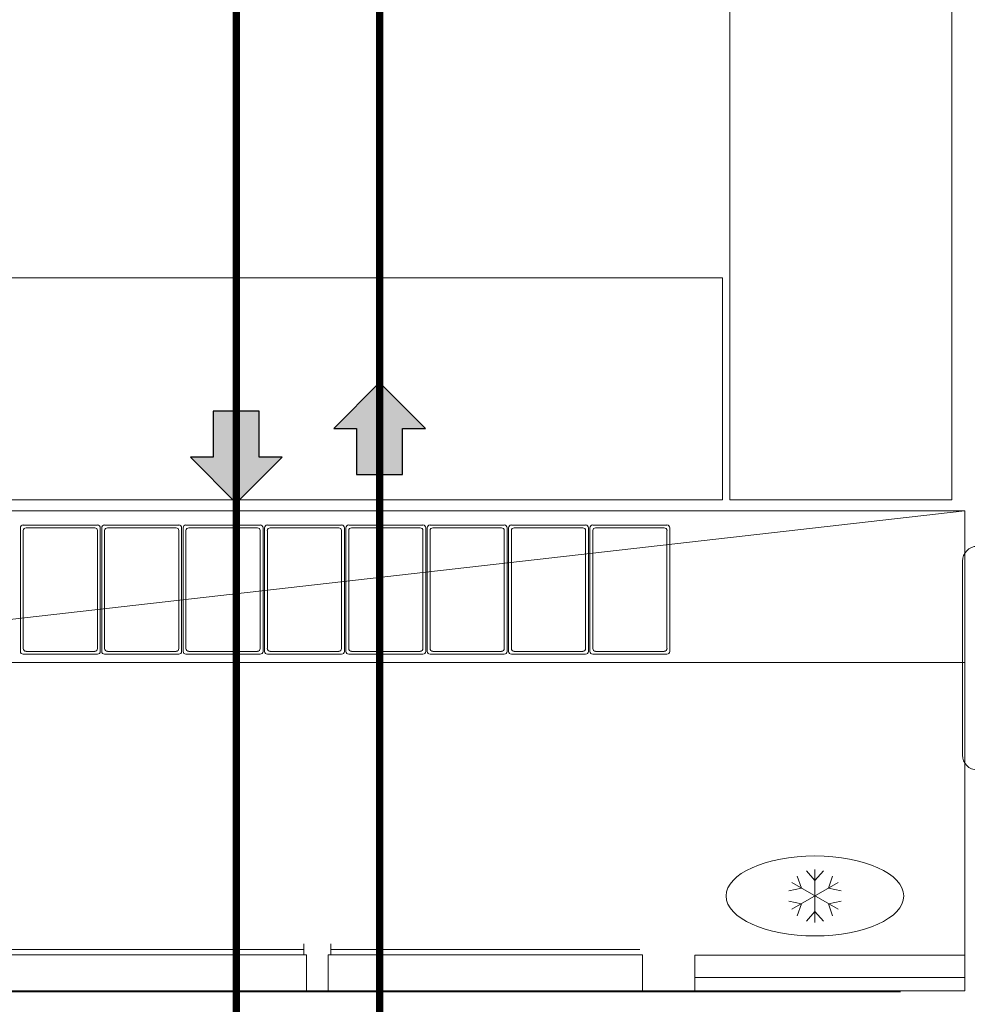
# Model space of a CAD drawing. Extents: x -750 to 58062, y -2404 to 18333.
# Tile 61 of 91: x 17470 to 18754, y 12841 to 14174. Entities that reach past the tile are written whole.
import ezdxf

# ---------------------------------------------------------------- set-up
doc = ezdxf.new("R2010")
doc.units = 0
doc.header["$MEASUREMENT"] = 0
doc.linetypes.add('CENTER', pattern=[2, 1.25, -0.25, 0.25, -0.25])
doc.linetypes.add('DASHED', pattern=[19.05, 12.7, -6.35])
doc.layers.add('GREY SCALE', color=9, linetype='Continuous', lineweight=0, true_color=0x808080)
doc.layers.add('GREYSCALE', color=9, linetype='Continuous', lineweight=0, true_color=0x808080)
for name, color, linetype, true_color in [('PLUMBING-WS-CW-PIPE', 5, 'Continuous', 0x0000ff), ('PLUMBING-WS-HWS-PIPE', 1, 'Continuous', 0xff0000), ('WATER-CW-PIPE', 5, 'Continuous', 0x0000ff)]:
    doc.layers.add(name, color=color, linetype=linetype, true_color=true_color)

# ---------------------------------------------------------------- blocks, each defined once
blk = doc.blocks.new('FLOOR PLAN')
at = {"layer": 'GREYSCALE'}
for p, q in [((18432.6, 13523.6, 4524.1), (18432.6, 15166.8, 4524.1)), ((18733.3, 13523.6, 4524.1), (18733.3, 15166.8, 4524.1)), ((16947.6, 13824.3, 4524.1), (18422.5, 13824.3, 4524.1)), ((18422.5, 13824.3, 4524.1), (18422.5, 13523.6, 4524.1)), ((16947.6, 13523.6, 4524.1), (18422.5, 13523.6, 4524.1)), ((18432.6, 13523.6, 4524.1), (18733.3, 13523.6, 4524.1)), ((16946.6, 13508.8), (18750.9, 13508.8)), ((18750.9, 13508.8), (16946.6, 13303.3)), ((18750.9, 13508.8), (18750.9, 12858.8)), ((17471.4, 13318.5), (17471.4, 13485.8)), ((17471.4, 13318.5), (17471.4, 13485.8)), ((17475.2, 13489.6), (17575.8, 13489.6)), ((17475.2, 13489.6), (17575.8, 13489.6)), ((17475.2, 13322.4), (17475.2, 13482)), ((17475.2, 13322.4), (17475.2, 13482)), ((17479, 13485.8), (17572, 13485.8)), ((17479, 13485.8), (17572, 13485.8)), ((17575.8, 13482), (17575.8, 13322.4)), ((17575.8, 13482), (17575.8, 13322.4)), ((17579.6, 13485.8), (17579.6, 13318.5)), ((17579.6, 13485.8), (17579.6, 13318.5)), ((17581.6, 13318.5), (17581.6, 13485.8)), ((17581.6, 13318.5), (17581.6, 13485.8)), ((17585.4, 13489.6), (17686, 13489.6)), ((17585.4, 13489.6), (17686, 13489.6)), ((17585.4, 13322.4), (17585.4, 13482)), ((17585.4, 13322.4), (17585.4, 13482)), ((17589.3, 13485.8), (17682.2, 13485.8)), ((17589.3, 13485.8), (17682.2, 13485.8)), ((17686, 13482), (17686, 13322.4)), ((17686, 13482), (17686, 13322.4)), ((17689.8, 13485.8), (17689.8, 13318.5)), ((17689.8, 13485.8), (17689.8, 13318.5)), ((17691.8, 13318.5), (17691.8, 13485.8)), ((17691.8, 13318.5), (17691.8, 13485.8)), ((17695.7, 13489.6), (17796.2, 13489.6)), ((17695.7, 13489.6), (17796.2, 13489.6)), ((17695.7, 13322.4), (17695.7, 13482)), ((17695.7, 13322.4), (17695.7, 13482)), ((17699.5, 13485.8), (17792.4, 13485.8)), ((17699.5, 13485.8), (17792.4, 13485.8)), ((17796.2, 13482), (17796.2, 13322.4)), ((17796.2, 13482), (17796.2, 13322.4)), ((17800.1, 13485.8), (17800.1, 13318.5)), ((17800.1, 13485.8), (17800.1, 13318.5)), ((17802.1, 13485.8), (17802.1, 13318.5)), ((17802.1, 13485.8), (17802.1, 13318.5)), ((17906.5, 13489.6), (17805.9, 13489.6)), ((17906.5, 13489.6), (17805.9, 13489.6)), ((17805.9, 13482), (17805.9, 13322.4)), ((17805.9, 13482), (17805.9, 13322.4)), ((17902.6, 13485.8), (17809.7, 13485.8)), ((17902.6, 13485.8), (17809.7, 13485.8)), ((17906.5, 13322.4), (17906.5, 13482)), ((17906.5, 13322.4), (17906.5, 13482)), ((17910.3, 13318.5), (17910.3, 13485.8)), ((17910.3, 13318.5), (17910.3, 13485.8)), ((17912.3, 13485.8), (17912.3, 13318.5)), ((17912.3, 13485.8), (17912.3, 13318.5)), ((18016.7, 13489.6), (17916.1, 13489.6)), ((18016.7, 13489.6), (17916.1, 13489.6)), ((17916.1, 13482), (17916.1, 13322.4)), ((17916.1, 13482), (17916.1, 13322.4)), ((18012.8, 13485.8), (17919.9, 13485.8)), ((18012.8, 13485.8), (17919.9, 13485.8)), ((18016.7, 13322.4), (18016.7, 13482)), ((18016.7, 13322.4), (18016.7, 13482)), ((18020.5, 13318.5), (18020.5, 13485.8)), ((18020.5, 13318.5), (18020.5, 13485.8)), ((18022.5, 13485.8), (18022.5, 13318.5)), ((18022.5, 13485.8), (18022.5, 13318.5)), ((18126.9, 13489.6), (18026.3, 13489.6)), ((18126.9, 13489.6), (18026.3, 13489.6)), ((18026.3, 13482), (18026.3, 13322.4)), ((18026.3, 13482), (18026.3, 13322.4)), ((18123.1, 13485.8), (18030.1, 13485.8)), ((18123.1, 13485.8), (18030.1, 13485.8)), ((18126.9, 13322.4), (18126.9, 13482)), ((18126.9, 13322.4), (18126.9, 13482)), ((18130.7, 13318.5), (18130.7, 13485.8)), ((18130.7, 13318.5), (18130.7, 13485.8)), ((18132.7, 13318.5), (18132.7, 13485.8)), ((18132.7, 13318.5), (18132.7, 13485.8)), ((18136.5, 13489.6), (18237.1, 13489.6)), ((18136.5, 13489.6), (18237.1, 13489.6)), ((18136.5, 13322.4), (18136.5, 13482)), ((18136.5, 13322.4), (18136.5, 13482)), ((18140.3, 13485.8), (18233.3, 13485.8)), ((18140.3, 13485.8), (18233.3, 13485.8)), ((18237.1, 13482), (18237.1, 13322.4)), ((18237.1, 13482), (18237.1, 13322.4)), ((18240.9, 13485.8), (18240.9, 13318.5)), ((18240.9, 13485.8), (18240.9, 13318.5)), ((18242.9, 13318.5), (18242.9, 13485.8)), ((18242.9, 13318.5), (18242.9, 13485.8)), ((18246.7, 13489.6), (18347.3, 13489.6)), ((18246.7, 13489.6), (18347.3, 13489.6)), ((18246.7, 13322.4), (18246.7, 13482)), ((18246.7, 13322.4), (18246.7, 13482)), ((18250.6, 13485.8), (18343.5, 13485.8)), ((18250.6, 13485.8), (18343.5, 13485.8)), ((18347.3, 13482), (18347.3, 13322.4)), ((18347.3, 13482), (18347.3, 13322.4)), ((18351.1, 13485.8), (18351.1, 13318.5)), ((18351.1, 13485.8), (18351.1, 13318.5)), ((18747.6, 13440.7, 4465), (18747.6, 13178, 4465)), ((17575.8, 13314.7), (17475.2, 13314.7)), ((17575.8, 13314.7), (17475.2, 13314.7)), ((17572, 13318.5), (17479, 13318.5)), ((17572, 13318.5), (17479, 13318.5)), ((17686, 13314.7), (17585.4, 13314.7)), ((17686, 13314.7), (17585.4, 13314.7)), ((17682.2, 13318.5), (17589.3, 13318.5)), ((17682.2, 13318.5), (17589.3, 13318.5)), ((17796.2, 13314.7), (17695.7, 13314.7)), ((17796.2, 13314.7), (17695.7, 13314.7)), ((17792.4, 13318.5), (17699.5, 13318.5)), ((17792.4, 13318.5), (17699.5, 13318.5)), ((17805.9, 13314.7), (17906.5, 13314.7)), ((17805.9, 13314.7), (17906.5, 13314.7)), ((17809.7, 13318.5), (17902.6, 13318.5)), ((17809.7, 13318.5), (17902.6, 13318.5)), ((17916.1, 13314.7), (18016.7, 13314.7)), ((17916.1, 13314.7), (18016.7, 13314.7)), ((17919.9, 13318.5), (18012.8, 13318.5)), ((17919.9, 13318.5), (18012.8, 13318.5)), ((18026.3, 13314.7), (18126.9, 13314.7)), ((18026.3, 13314.7), (18126.9, 13314.7)), ((18030.1, 13318.5), (18123.1, 13318.5)), ((18030.1, 13318.5), (18123.1, 13318.5)), ((18237.1, 13314.7), (18136.5, 13314.7)), ((18237.1, 13314.7), (18136.5, 13314.7)), ((18233.3, 13318.5), (18140.3, 13318.5)), ((18233.3, 13318.5), (18140.3, 13318.5)), ((18347.3, 13314.7), (18246.7, 13314.7)), ((18347.3, 13314.7), (18246.7, 13314.7)), ((18343.5, 13318.5), (18250.6, 13318.5)), ((18343.5, 13318.5), (18250.6, 13318.5)), ((18750.9, 13303.3), (16946.6, 13303.3)), ((17855.4, 12922.5), (17855.4, 12907.5)), ((17891.9, 12922.5), (17891.9, 12907.5)), ((17859.1, 12907.5), (17432.1, 12907.5)), ((17855.4, 12915), (17435.8, 12915)), ((17859.1, 12857.4), (17859.1, 12907.5)), ((17888.2, 12907.5), (18314.2, 12907.5)), ((17888.2, 12857.4), (17888.2, 12907.5)), ((18310.5, 12915), (17891.9, 12915)), ((18314.2, 12907.5), (18314.2, 12857.4)), ((18750.9, 12858.8), (16946.6, 12858.8)), ((18663.8, 12857.4), (17160.2, 12857.4)), ((17432.1, 12857.4), (17859.1, 12857.4)), ((18314.2, 12857.4), (17888.2, 12857.4))]:
    blk.add_line(p, q, dxfattribs=at)
at = {"layer": 'GREYSCALE', "ltscale": 700}
for p, q in [((18529.5, 12997.8, -661.6), (18523.8, 13014.3, -661.6)), ((18529.5, 12997.8, -661.6), (18523.8, 13014.3, -661.6)), ((18547.7, 13008.3, -661.6), (18536.2, 13021.5, -661.6)), ((18547.7, 13008.3, -661.6), (18536.2, 13021.5, -661.6)), ((18547.7, 12951.2, -661.6), (18547.7, 13023.3, -661.6)), ((18547.7, 12951.2, -661.6), (18547.7, 13023.3, -661.6)), ((18547.7, 13008.3, -661.6), (18559.2, 13021.5, -661.6)), ((18547.7, 13008.3, -661.6), (18559.2, 13021.5, -661.6)), ((18565.9, 12997.8, -661.6), (18571.6, 13014.3, -661.6)), ((18565.9, 12997.8, -661.6), (18571.6, 13014.3, -661.6)), ((18516.5, 12969.2, -661.6), (18579, 13005.3, -661.6)), ((18516.5, 13005.3, -661.6), (18579, 12969.2, -661.6)), ((18516.5, 12969.2, -661.6), (18579, 13005.3, -661.6)), ((18516.5, 13005.3, -661.6), (18579, 12969.2, -661.6)), ((18529.5, 12997.8, -661.6), (18512.3, 12994.4, -661.6)), ((18529.5, 12997.8, -661.6), (18512.3, 12994.4, -661.6)), ((18565.9, 12997.8, -661.6), (18583.1, 12994.4, -661.6)), ((18565.9, 12997.8, -661.6), (18583.1, 12994.4, -661.6)), ((18529.5, 12976.7, -661.6), (18512.3, 12980.1, -661.6)), ((18529.5, 12976.7, -661.6), (18512.3, 12980.1, -661.6)), ((18529.5, 12976.7, -661.6), (18523.8, 12960.2, -661.6)), ((18529.5, 12976.7, -661.6), (18523.8, 12960.2, -661.6)), ((18565.9, 12976.7, -661.6), (18583.1, 12980.1, -661.6)), ((18565.9, 12976.7, -661.6), (18583.1, 12980.1, -661.6)), ((18565.9, 12976.7, -661.6), (18571.6, 12960.2, -661.6)), ((18565.9, 12976.7, -661.6), (18571.6, 12960.2, -661.6)), ((18547.7, 12966.2, -661.6), (18536.2, 12953, -661.6)), ((18547.7, 12966.2, -661.6), (18536.2, 12953, -661.6)), ((18547.7, 12966.2, -661.6), (18559.2, 12953, -661.6)), ((18547.7, 12966.2, -661.6), (18559.2, 12953, -661.6))]:
    blk.add_line(p, q, dxfattribs=at)
at = {"layer": 'GREYSCALE'}
for centre, radius, start, end in [((17475.2, 13485.8), 3.82, 90, 180), ((17475.2, 13485.8), 3.82, 90, 180), ((17479, 13482), 3.82, 90, 180), ((17479, 13482), 3.82, 90, 180), ((17572, 13482), 3.82, 360, 90), ((17572, 13482), 3.82, 360, 90), ((17575.8, 13485.8), 3.82, 0, 90), ((17575.8, 13485.8), 3.82, 0, 90), ((17585.4, 13485.8), 3.82, 90, 180), ((17585.4, 13485.8), 3.82, 90, 180), ((17589.3, 13482), 3.82, 90, 180), ((17589.3, 13482), 3.82, 90, 180), ((17682.2, 13482), 3.82, 0, 90), ((17682.2, 13482), 3.82, 0, 90), ((17686, 13485.8), 3.82, 360, 90), ((17686, 13485.8), 3.82, 360, 90), ((17695.7, 13485.8), 3.82, 90, 180), ((17695.7, 13485.8), 3.82, 90, 180), ((17699.5, 13482), 3.82, 90, 180), ((17699.5, 13482), 3.82, 90, 180), ((17792.4, 13482), 3.82, 0, 90), ((17792.4, 13482), 3.82, 0, 90), ((17796.2, 13485.8), 3.82, 360, 90), ((17796.2, 13485.8), 3.82, 360, 90), ((17805.9, 13485.8), 3.82, 90, 180), ((17805.9, 13485.8), 3.82, 90, 180), ((17809.7, 13482), 3.82, 90, 180), ((17809.7, 13482), 3.82, 90, 180), ((17902.6, 13482), 3.82, 0, 90), ((17902.6, 13482), 3.82, 0, 90), ((17906.5, 13485.8), 3.82, 0, 90), ((17906.5, 13485.8), 3.82, 0, 90), ((17916.1, 13485.8), 3.82, 90, 180), ((17916.1, 13485.8), 3.82, 90, 180), ((17919.9, 13482), 3.82, 90, 180), ((17919.9, 13482), 3.82, 90, 180), ((18012.8, 13482), 3.82, 0, 90), ((18012.8, 13482), 3.82, 0, 90), ((18016.7, 13485.8), 3.82, 360, 90), ((18016.7, 13485.8), 3.82, 360, 90), ((18026.3, 13485.8), 3.82, 90, 180), ((18026.3, 13485.8), 3.82, 90, 180), ((18030.1, 13482), 3.82, 90, 180), ((18030.1, 13482), 3.82, 90, 180), ((18123.1, 13482), 3.82, 0, 90), ((18123.1, 13482), 3.82, 0, 90), ((18126.9, 13485.8), 3.82, 0, 90), ((18126.9, 13485.8), 3.82, 0, 90), ((18136.5, 13485.8), 3.82, 90, 180), ((18136.5, 13485.8), 3.82, 90, 180), ((18140.3, 13482), 3.82, 90, 180), ((18140.3, 13482), 3.82, 90, 180), ((18233.3, 13482), 3.82, 360, 90), ((18233.3, 13482), 3.82, 360, 90), ((18237.1, 13485.8), 3.82, 0, 90), ((18237.1, 13485.8), 3.82, 0, 90), ((18246.7, 13485.8), 3.82, 90, 180), ((18246.7, 13485.8), 3.82, 90, 180), ((18250.6, 13482), 3.82, 90, 180), ((18250.6, 13482), 3.82, 90, 180), ((18343.5, 13482), 3.82, 0, 90), ((18343.5, 13482), 3.82, 0, 90), ((18347.3, 13485.8), 3.82, 360, 90), ((18347.3, 13485.8), 3.82, 360, 90), ((18767.6, 13440.7, 4465), 20, 90, 180), ((17479, 13322.4), 3.82, 180, 270), ((17479, 13322.4), 3.82, 180, 270), ((17572, 13322.4), 3.82, 270, 0), ((17572, 13322.4), 3.82, 270, 0), ((17589.3, 13322.4), 3.82, 180, 270), ((17589.3, 13322.4), 3.82, 180, 270), ((17682.2, 13322.4), 3.82, 270, 360), ((17682.2, 13322.4), 3.82, 270, 360), ((17699.5, 13322.4), 3.82, 180, 270), ((17699.5, 13322.4), 3.82, 180, 270), ((17792.4, 13322.4), 3.82, 270, 360), ((17792.4, 13322.4), 3.82, 270, 360), ((17809.7, 13322.4), 3.82, 180, 270), ((17809.7, 13322.4), 3.82, 180, 270), ((17902.6, 13322.4), 3.82, 270, 360), ((17902.6, 13322.4), 3.82, 270, 360), ((17919.9, 13322.4), 3.82, 180, 270), ((17919.9, 13322.4), 3.82, 180, 270), ((18012.8, 13322.4), 3.82, 270, 360), ((18012.8, 13322.4), 3.82, 270, 360), ((18030.1, 13322.4), 3.82, 180, 270), ((18030.1, 13322.4), 3.82, 180, 270), ((18123.1, 13322.4), 3.82, 270, 0), ((18123.1, 13322.4), 3.82, 270, 0), ((18140.3, 13322.4), 3.82, 180, 270), ((18140.3, 13322.4), 3.82, 180, 270), ((18233.3, 13322.4), 3.82, 270, 0), ((18233.3, 13322.4), 3.82, 270, 0), ((18250.6, 13322.4), 3.82, 180, 270), ((18250.6, 13322.4), 3.82, 180, 270), ((18343.5, 13322.4), 3.82, 270, 360), ((18343.5, 13322.4), 3.82, 270, 360), ((17475.2, 13318.5), 3.82, 180, 270), ((17475.2, 13318.5), 3.82, 180, 270), ((17575.8, 13318.5), 3.82, 270, 360), ((17575.8, 13318.5), 3.82, 270, 360), ((17585.4, 13318.5), 3.82, 180, 270), ((17585.4, 13318.5), 3.82, 180, 270), ((17686, 13318.5), 3.82, 270, 0), ((17686, 13318.5), 3.82, 270, 0), ((17695.7, 13318.5), 3.82, 180, 270), ((17695.7, 13318.5), 3.82, 180, 270), ((17796.2, 13318.5), 3.82, 270, 0), ((17796.2, 13318.5), 3.82, 270, 0), ((17805.9, 13318.5), 3.82, 180, 270), ((17805.9, 13318.5), 3.82, 180, 270), ((17906.5, 13318.5), 3.82, 270, 360), ((17906.5, 13318.5), 3.82, 270, 360), ((17916.1, 13318.5), 3.82, 180, 270), ((17916.1, 13318.5), 3.82, 180, 270), ((18016.7, 13318.5), 3.82, 270, 0), ((18016.7, 13318.5), 3.82, 270, 0), ((18026.3, 13318.5), 3.82, 180, 270), ((18026.3, 13318.5), 3.82, 180, 270), ((18126.9, 13318.5), 3.82, 270, 0), ((18126.9, 13318.5), 3.82, 270, 0), ((18136.5, 13318.5), 3.82, 180, 270), ((18136.5, 13318.5), 3.82, 180, 270), ((18237.1, 13318.5), 3.82, 270, 360), ((18237.1, 13318.5), 3.82, 270, 360), ((18246.7, 13318.5), 3.82, 180, 270), ((18246.7, 13318.5), 3.82, 180, 270), ((18347.3, 13318.5), 3.82, 270, 0), ((18347.3, 13318.5), 3.82, 270, 0), ((18767.6, 13178, 4465), 20, 180, 270)]:
    blk.add_arc(centre, radius, start, end, dxfattribs=at)
at = {"layer": 'GREYSCALE', "ltscale": 700}
blk.add_ellipse((18547.7, 12987.3, -661.6), major_axis=(-120.3, 0), ratio=0.45, dxfattribs=at)
blk.add_ellipse((18547.7, 12987.3, -661.6), major_axis=(-120.3, 0), ratio=0.45, dxfattribs=at)
at = {"layer": 'GREYSCALE'}
for points in [[(18385.2, 12906.9, -10659.1), (18385.2, 12906.9, -10123.8), (18750.9, 12906.9, -10123.8), (18750.9, 12906.9, -10659.1)], [(18385.2, 12906.9, -10123.8), (18385.2, 12858.8, -10123.8), (18750.9, 12858.8, -10123.8), (18750.9, 12906.9, -10123.8)], [(18385.2, 12858.8, -10659.1), (18385.2, 12906.9, -10659.1), (18750.9, 12906.9, -10659.1), (18750.9, 12858.8, -10659.1)], [(18385.2, 12906.9, -10659.1), (18385.2, 12906.9, -10123.8), (18750.9, 12906.9, -10123.8), (18750.9, 12906.9, -10659.1)], [(18385.2, 12906.9, -10123.8), (18385.2, 12858.8, -10123.8), (18750.9, 12858.8, -10123.8), (18750.9, 12906.9, -10123.8)], [(18385.2, 12858.8, -10659.1), (18385.2, 12906.9, -10659.1), (18750.9, 12906.9, -10659.1), (18750.9, 12858.8, -10659.1)], [(18750.9, 12858.8, -10244.1), (18385.2, 12858.8, -10244.1), (18385.2, 12876.8, -10244.1), (18750.9, 12876.8, -10244.1)], [(18385.2, 12876.8, -10244.1), (18385.2, 12876.8, -10141.8), (18750.9, 12876.8, -10141.8), (18750.9, 12876.8, -10244.1)], [(18385.2, 12858.8, -10141.8), (18385.2, 12876.8, -10141.8), (18750.9, 12876.8, -10141.8), (18750.9, 12858.8, -10141.8)], [(18750.9, 12858.8, -10244.1), (18385.2, 12858.8, -10244.1), (18385.2, 12876.8, -10244.1), (18750.9, 12876.8, -10244.1)], [(18385.2, 12876.8, -10244.1), (18385.2, 12876.8, -10141.8), (18750.9, 12876.8, -10141.8), (18750.9, 12876.8, -10244.1)], [(18385.2, 12858.8, -10141.8), (18385.2, 12876.8, -10141.8), (18750.9, 12876.8, -10141.8), (18750.9, 12858.8, -10141.8)], [(18385.2, 12858.8, -10244.1), (18385.2, 12858.8, -10659.1), (18750.9, 12858.8, -10659.1), (18750.9, 12858.8, -10244.1)], [(18750.9, 12858.8, -10123.8), (18385.2, 12858.8, -10123.8), (18385.2, 12858.8, -10141.8), (18750.9, 12858.8, -10141.8)], [(18385.2, 12858.8, -10244.1), (18385.2, 12858.8, -10659.1), (18750.9, 12858.8, -10659.1), (18750.9, 12858.8, -10244.1)], [(18750.9, 12858.8, -10123.8), (18385.2, 12858.8, -10123.8), (18385.2, 12858.8, -10141.8), (18750.9, 12858.8, -10141.8)]]:
    blk.add_3dface(points, dxfattribs=at)
for points, invisible_edges in [([(18385.2, 12876.8, -10141.8), (18385.2, 12906.9, -10123.8), (18385.2, 12906.9, -10659.1), (18385.2, 12876.8, -10244.1)], 5), ([(18385.2, 12876.8, -10244.1), (18385.2, 12858.8, -10244.1), (18385.2, 12858.8, -10659.1), (18385.2, 12906.9, -10659.1)], 8), ([(18385.2, 12906.9, -10123.8), (18385.2, 12876.8, -10141.8), (18385.2, 12858.8, -10141.8), (18385.2, 12858.8, -10123.8)], 1), ([(18385.2, 12876.8, -10141.8), (18385.2, 12906.9, -10123.8), (18385.2, 12906.9, -10659.1), (18385.2, 12876.8, -10244.1)], 5), ([(18385.2, 12876.8, -10244.1), (18385.2, 12858.8, -10244.1), (18385.2, 12858.8, -10659.1), (18385.2, 12906.9, -10659.1)], 8), ([(18385.2, 12906.9, -10123.8), (18385.2, 12876.8, -10141.8), (18385.2, 12858.8, -10141.8), (18385.2, 12858.8, -10123.8)], 1), ([(18750.9, 12876.8, -10141.8), (18750.9, 12906.9, -10123.8), (18750.9, 12906.9, -10659.1), (18750.9, 12876.8, -10244.1)], 5), ([(18750.9, 12876.8, -10244.1), (18750.9, 12858.8, -10244.1), (18750.9, 12858.8, -10659.1), (18750.9, 12906.9, -10659.1)], 8), ([(18750.9, 12906.9, -10123.8), (18750.9, 12876.8, -10141.8), (18750.9, 12858.8, -10141.8), (18750.9, 12858.8, -10123.8)], 1), ([(18750.9, 12876.8, -10141.8), (18750.9, 12906.9, -10123.8), (18750.9, 12906.9, -10659.1), (18750.9, 12876.8, -10244.1)], 5), ([(18750.9, 12876.8, -10244.1), (18750.9, 12858.8, -10244.1), (18750.9, 12858.8, -10659.1), (18750.9, 12906.9, -10659.1)], 8), ([(18750.9, 12906.9, -10123.8), (18750.9, 12876.8, -10141.8), (18750.9, 12858.8, -10141.8), (18750.9, 12858.8, -10123.8)], 1)]:
    blk.add_3dface(points, dxfattribs=dict(at, invisible_edges=invisible_edges))
blk = doc.blocks.new('CW FA')
at = {"layer": 'PLUMBING-WS-CW-PIPE'}
h = blk.add_hatch(color=256, dxfattribs=at)
h.dxf.hatch_style = 1
h.paths.add_polyline_path([(5.2, -31.1), (5.2, -62.2), (67.4, 0), (5.2, 62.2), (5.2, 31.1), (-57, 31.1), (-57, -31.1)])
blk.add_lwpolyline([(67.4, 0), (5.2, 62.2), (5.2, 31.1), (-57, 31.1), (-57, -31.1), (5.2, -31.1), (5.2, -62.2), (67.4, 0)], dxfattribs=at)
blk = doc.blocks.new('HW FA')
at = {"layer": 'PLUMBING-WS-HWS-PIPE'}
h = blk.add_hatch(color=256, dxfattribs=at)
h.dxf.hatch_style = 1
h.paths.add_polyline_path([(5.2, -31.1), (5.2, -62.2), (67.4, 0), (5.2, 62.2), (5.2, 31.1), (-57, 31.1), (-57, -31.1)])
blk.add_lwpolyline([(67.4, 0), (5.2, 62.2), (5.2, 31.1), (-57, 31.1), (-57, -31.1), (5.2, -31.1), (5.2, -62.2), (67.4, 0)], dxfattribs=at)

msp = doc.modelspace()

# ---------------------------------------------------------------- linework, layer by layer
at = {"layer": 'PLUMBING-WS-HWS-PIPE', "linetype": 'DASHED', "ltscale": 0.1, "const_width": 10}
msp.add_lwpolyline([(17553.3, 16008.3), (17763.8, 16008.3), (17764.1, 11216.4)], dxfattribs=at)
at = {"layer": 'WATER-CW-PIPE', "linetype": 'CENTER', "const_width": 10}
msp.add_lwpolyline([(17958, 16075.8), (17958, 11269.2)], dxfattribs=at)

# ---------------------------------------------------------------- block references
for name, p, rotation in [('CW FA', (17958, 13615.2), 90), ('HW FA', (17763.8, 13586.7), 270)]:
    msp.add_blockref(name, p, dxfattribs=dict(rotation=rotation))
at = {"layer": 'GREY SCALE', "ltscale": 5}
msp.add_blockref('FLOOR PLAN', (0, 0), dxfattribs=at)

doc.saveas('drawing.dxf')
